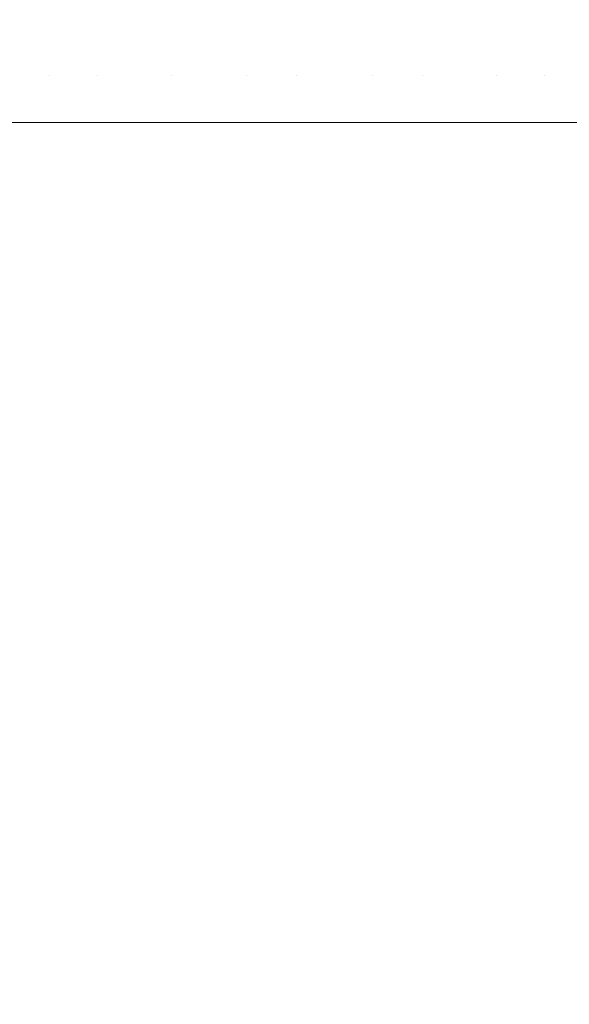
# Model space of a CAD drawing. Header units: centimetres. Extents: x -21.6 to 22.7, y 4.2 to 6.
# Tile 129 of 256: x -6.686 to -6.6492, y 5.8412 to 5.9071. Entities that reach past the tile are written whole.
import ezdxf

# ---------------------------------------------------------------- set-up
doc = ezdxf.new("R2010")
doc.units = ezdxf.units.CM
doc.header["$LTSCALE"] = 2.54
doc.layers.add('Lucido design-1', color=7, linetype='Continuous')

# ---------------------------------------------------------------- blocks, each defined once
blk = doc.blocks.new('Gruppo-3-1')
at = {"color": 7, "linetype": 'Continuous', "lineweight": 9}
for points, invisible_edges in [([(-6.68734, 5.910024, -2276.654061), (-6.685791, 5.910024, -2276.652093), (-6.685627, 5.906657, -2276.652285), (-6.687172, 5.906657, -2276.654247)], 15), ([(-6.684057, 5.906657, -2276.650394), (-6.685627, 5.906657, -2276.652285), (-6.685791, 5.910024, -2276.652093), (-6.684216, 5.910024, -2276.650197)], 15), ([(-6.684216, 5.910024, -2276.650197), (-6.682618, 5.910024, -2276.648373), (-6.682463, 5.906657, -2276.648575), (-6.684057, 5.906657, -2276.650394)], 15), ([(-6.680849, 5.906657, -2276.646826), (-6.682463, 5.906657, -2276.648575), (-6.682618, 5.910024, -2276.648373), (-6.680999, 5.910024, -2276.64662)], 15), ([(-6.680999, 5.910024, -2276.64662), (-6.679363, 5.910024, -2276.644938), (-6.679217, 5.906657, -2276.645149), (-6.680849, 5.906657, -2276.646826)], 15), ([(-6.67757, 5.906657, -2276.643541), (-6.679217, 5.906657, -2276.645149), (-6.679363, 5.910024, -2276.644938), (-6.677711, 5.910024, -2276.643326)], 15), ([(-6.677711, 5.910024, -2276.643326), (-6.676046, 5.910024, -2276.641784), (-6.675909, 5.906657, -2276.642004), (-6.67757, 5.906657, -2276.643541)], 15), ([(-6.674239, 5.906657, -2276.640535), (-6.675909, 5.906657, -2276.642004), (-6.676046, 5.910024, -2276.641784), (-6.674371, 5.910024, -2276.640311)], 15), ([(-6.674371, 5.910024, -2276.640311), (-6.672688, 5.910024, -2276.638906), (-6.67256, 5.906657, -2276.639134), (-6.674239, 5.906657, -2276.640535)], 15), ([(-6.670875, 5.906657, -2276.6378), (-6.67256, 5.906657, -2276.639134), (-6.672688, 5.910024, -2276.638906), (-6.670999, 5.910024, -2276.637569)], 15), ([(-6.670999, 5.910024, -2276.637569), (-6.669306, 5.910024, -2276.636298), (-6.669187, 5.906657, -2276.636532), (-6.670875, 5.906657, -2276.6378)], 15), ([(-6.667497, 5.906657, -2276.635329), (-6.669187, 5.906657, -2276.636532), (-6.669306, 5.910024, -2276.636298), (-6.667611, 5.910024, -2276.635091)], 15), ([(-6.667611, 5.910024, -2276.635091), (-6.665916, 5.910024, -2276.633948), (-6.665807, 5.906657, -2276.63419), (-6.667497, 5.906657, -2276.635329)], 15), ([(-6.664118, 5.906657, -2276.633112), (-6.665807, 5.906657, -2276.63419), (-6.665916, 5.910024, -2276.633948), (-6.664223, 5.910024, -2276.632868)], 15), ([(-6.664223, 5.910024, -2276.632868), (-6.662534, 5.910024, -2276.631849), (-6.662434, 5.906657, -2276.632095), (-6.664118, 5.906657, -2276.633112)], 15), ([(-6.660754, 5.906657, -2276.631138), (-6.662434, 5.906657, -2276.632095), (-6.662534, 5.910024, -2276.631849), (-6.66085, 5.910024, -2276.630889)], 15), ([(-6.66085, 5.910024, -2276.630889), (-6.659172, 5.910024, -2276.629987), (-6.659081, 5.906657, -2276.630239), (-6.660754, 5.906657, -2276.631138)], 15), ([(-6.657417, 5.906657, -2276.629395), (-6.659081, 5.906657, -2276.630239), (-6.659172, 5.910024, -2276.629987), (-6.657503, 5.910024, -2276.629141)], 15), ([(-6.657503, 5.910024, -2276.629141), (-6.655843, 5.910024, -2276.628351), (-6.655761, 5.906657, -2276.628607), (-6.657417, 5.906657, -2276.629395)], 15), ([(-6.654117, 5.906657, -2276.627872), (-6.655761, 5.906657, -2276.628607), (-6.655843, 5.910024, -2276.628351), (-6.654194, 5.910024, -2276.627614)], 15), ([(-6.654194, 5.910024, -2276.627614), (-6.652557, 5.910024, -2276.626928), (-6.652484, 5.906657, -2276.627189), (-6.654117, 5.906657, -2276.627872)], 15), ([(-6.650864, 5.906657, -2276.626555), (-6.652484, 5.906657, -2276.627189), (-6.652557, 5.910024, -2276.626928), (-6.650932, 5.910024, -2276.626293)], 15), ([(-6.650932, 5.910024, -2276.626293), (-6.649321, 5.910024, -2276.625707), (-6.649257, 5.906657, -2276.62597), (-6.650864, 5.906657, -2276.626555)], 15), ([(-6.647666, 5.906657, -2276.625432), (-6.649257, 5.906657, -2276.62597), (-6.649321, 5.910024, -2276.625707), (-6.647725, 5.910024, -2276.625167)], 15), ([(22.630348, 5.906655, -2276.222402), (22.630348, 5.908928, -2276.22255), (-21.503423, 5.908928, -2276.22255), (-21.503423, 5.906655, -2276.222402)], 10), ([(-21.503423, 5.906655, -2276.222402), (-21.503423, 5.904574, -2276.222265), (22.630348, 5.904574, -2276.222265), (22.630348, 5.906655, -2276.222402)], 10), ([(-6.687172, 5.906657, -2276.654247), (-6.685627, 5.906657, -2276.652285), (-6.685534, 5.903386, -2276.652395), (-6.687076, 5.903386, -2276.654354)], 15), ([(-6.683965, 5.903386, -2276.650507), (-6.685534, 5.903386, -2276.652395), (-6.685627, 5.906657, -2276.652285), (-6.684057, 5.906657, -2276.650394)], 15), ([(-6.684057, 5.906657, -2276.650394), (-6.682463, 5.906657, -2276.648575), (-6.682374, 5.903386, -2276.64869), (-6.683965, 5.903386, -2276.650507)], 15), ([(-6.680763, 5.903386, -2276.646945), (-6.682374, 5.903386, -2276.64869), (-6.682463, 5.906657, -2276.648575), (-6.680849, 5.906657, -2276.646826)], 15), ([(-6.680849, 5.906657, -2276.646826), (-6.679217, 5.906657, -2276.645149), (-6.679133, 5.903386, -2276.64527), (-6.680763, 5.903386, -2276.646945)], 15), ([(-6.677488, 5.903386, -2276.643665), (-6.679133, 5.903386, -2276.64527), (-6.679217, 5.906657, -2276.645149), (-6.67757, 5.906657, -2276.643541)], 15), ([(-6.67757, 5.906657, -2276.643541), (-6.675909, 5.906657, -2276.642004), (-6.675831, 5.903386, -2276.64213), (-6.677488, 5.903386, -2276.643665)], 15), ([(-6.674163, 5.903386, -2276.640663), (-6.675831, 5.903386, -2276.64213), (-6.675909, 5.906657, -2276.642004), (-6.674239, 5.906657, -2276.640535)], 15), ([(-6.674239, 5.906657, -2276.640535), (-6.67256, 5.906657, -2276.639134), (-6.672487, 5.903386, -2276.639265), (-6.674163, 5.903386, -2276.640663)], 15), ([(-6.670805, 5.903386, -2276.637933), (-6.672487, 5.903386, -2276.639265), (-6.67256, 5.906657, -2276.639134), (-6.670875, 5.906657, -2276.6378)], 15), ([(-6.670875, 5.906657, -2276.6378), (-6.669187, 5.906657, -2276.636532), (-6.669119, 5.903386, -2276.636667), (-6.670805, 5.903386, -2276.637933)], 15), ([(-6.667431, 5.903386, -2276.635466), (-6.669119, 5.903386, -2276.636667), (-6.669187, 5.906657, -2276.636532), (-6.667497, 5.906657, -2276.635329)], 15), ([(-6.667497, 5.906657, -2276.635329), (-6.665807, 5.906657, -2276.63419), (-6.665744, 5.903386, -2276.634328), (-6.667431, 5.903386, -2276.635466)], 15), ([(-6.664058, 5.903386, -2276.633252), (-6.665744, 5.903386, -2276.634328), (-6.665807, 5.906657, -2276.63419), (-6.664118, 5.906657, -2276.633112)], 15), ([(-6.664118, 5.906657, -2276.633112), (-6.662434, 5.906657, -2276.632095), (-6.662376, 5.903386, -2276.632237), (-6.664058, 5.903386, -2276.633252)], 15), ([(-6.660699, 5.903386, -2276.631281), (-6.662376, 5.903386, -2276.632237), (-6.662434, 5.906657, -2276.632095), (-6.660754, 5.906657, -2276.631138)], 15), ([(-6.660754, 5.906657, -2276.631138), (-6.659081, 5.906657, -2276.630239), (-6.659029, 5.903386, -2276.630383), (-6.660699, 5.903386, -2276.631281)], 15), ([(-6.657367, 5.903386, -2276.629541), (-6.659029, 5.903386, -2276.630383), (-6.659081, 5.906657, -2276.630239), (-6.657417, 5.906657, -2276.629395)], 15), ([(-6.657417, 5.906657, -2276.629395), (-6.655761, 5.906657, -2276.628607), (-6.655714, 5.903386, -2276.628754), (-6.657367, 5.903386, -2276.629541)], 15), ([(-6.654072, 5.903386, -2276.62802), (-6.655714, 5.903386, -2276.628754), (-6.655761, 5.906657, -2276.628607), (-6.654117, 5.906657, -2276.627872)], 15), ([(-6.654117, 5.906657, -2276.627872), (-6.652484, 5.906657, -2276.627189), (-6.652442, 5.903386, -2276.627338), (-6.654072, 5.903386, -2276.62802)], 15), ([(-6.650825, 5.903386, -2276.626706), (-6.652442, 5.903386, -2276.627338), (-6.652484, 5.906657, -2276.627189), (-6.650864, 5.906657, -2276.626555)], 15), ([(-6.650864, 5.906657, -2276.626555), (-6.649257, 5.906657, -2276.62597), (-6.649221, 5.903386, -2276.626122), (-6.650825, 5.903386, -2276.626706)], 15), ([(-6.647632, 5.903386, -2276.625584), (-6.649221, 5.903386, -2276.626122), (-6.649257, 5.906657, -2276.62597), (-6.647666, 5.906657, -2276.625432)], 15), ([(22.630348, 5.903385, -2276.222239), (22.630348, 5.904574, -2276.222265), (-21.503423, 5.904574, -2276.222265), (-21.503423, 5.903385, -2276.222239)], 10), ([(-21.503423, 5.903385, -2276.222239), (-21.503423, 5.900212, -2276.22217), (22.630348, 5.900212, -2276.22217), (22.630348, 5.903385, -2276.222239)], 8), ([(-6.687076, 5.903386, -2276.654354), (-6.685534, 5.903386, -2276.652395), (-6.684757, 5.900212, -2276.651518), (-6.687203, 5.900212, -2276.654595)], 11), ([(-6.684757, 5.900212, -2276.651518), (-6.685534, 5.903386, -2276.652395), (-6.683965, 5.903386, -2276.650507)], 11), ([(-6.683965, 5.903386, -2276.650507), (-6.682374, 5.903386, -2276.64869), (-6.682241, 5.900212, -2276.648611), (-6.684757, 5.900212, -2276.651518)], 11), ([(-6.682241, 5.900212, -2276.648611), (-6.682374, 5.903386, -2276.64869), (-6.680763, 5.903386, -2276.646945)], 11), ([(-6.680763, 5.903386, -2276.646945), (-6.680721, 5.900212, -2276.646996), (-6.682241, 5.900212, -2276.648611)], 9), ([(-6.680763, 5.903386, -2276.646945), (-6.679133, 5.903386, -2276.64527), (-6.679665, 5.900212, -2276.645873)], 11), ([(-6.679665, 5.900212, -2276.645873), (-6.680721, 5.900212, -2276.646996), (-6.680763, 5.903386, -2276.646945)], 10), ([(-6.677035, 5.900212, -2276.643301), (-6.679665, 5.900212, -2276.645873), (-6.679133, 5.903386, -2276.64527), (-6.677488, 5.903386, -2276.643665)], 14), ([(-6.677035, 5.900212, -2276.643301), (-6.677488, 5.903386, -2276.643665), (-6.675831, 5.903386, -2276.64213)], 11), ([(-6.675831, 5.903386, -2276.64213), (-6.675795, 5.900212, -2276.642182), (-6.677035, 5.900212, -2276.643301)], 9), ([(-6.675831, 5.903386, -2276.64213), (-6.674163, 5.903386, -2276.640663), (-6.67457, 5.900212, -2276.641076)], 11), ([(-6.67457, 5.900212, -2276.641076), (-6.675795, 5.900212, -2276.642182), (-6.675831, 5.903386, -2276.64213)], 10), ([(-6.674163, 5.903386, -2276.640663), (-6.672487, 5.903386, -2276.639265), (-6.671856, 5.900212, -2276.638817), (-6.67457, 5.900212, -2276.641076)], 11), ([(-6.671856, 5.900212, -2276.638817), (-6.672487, 5.903386, -2276.639265), (-6.670805, 5.903386, -2276.637933)], 11), ([(-6.670805, 5.903386, -2276.637933), (-6.670772, 5.900212, -2276.637989), (-6.671856, 5.900212, -2276.638817)], 9), ([(-6.670805, 5.903386, -2276.637933), (-6.669119, 5.903386, -2276.636667), (-6.669106, 5.900212, -2276.636716), (-6.670772, 5.900212, -2276.637989)], 11), ([(-6.669106, 5.900212, -2276.636716), (-6.669119, 5.903386, -2276.636667), (-6.667431, 5.903386, -2276.635466)], 11), ([(-6.667431, 5.903386, -2276.635466), (-6.666325, 5.900212, -2276.63477), (-6.669106, 5.900212, -2276.636716)], 9), ([(-6.667431, 5.903386, -2276.635466), (-6.665744, 5.903386, -2276.634328), (-6.666325, 5.900212, -2276.63477)], 11), ([(-6.663517, 5.900212, -2276.632975), (-6.666325, 5.900212, -2276.63477), (-6.665744, 5.903386, -2276.634328), (-6.664058, 5.903386, -2276.633252)], 14), ([(-6.664058, 5.903386, -2276.633252), (-6.662376, 5.903386, -2276.632237), (-6.663517, 5.900212, -2276.632975)], 11), ([(-6.660682, 5.900212, -2276.631327), (-6.663517, 5.900212, -2276.632975), (-6.662376, 5.903386, -2276.632237)], 10), ([(-6.662376, 5.903386, -2276.632237), (-6.660699, 5.903386, -2276.631281), (-6.660682, 5.900212, -2276.631327)], 11), ([(-6.660699, 5.903386, -2276.631281), (-6.659029, 5.903386, -2276.630383), (-6.659005, 5.900212, -2276.630444), (-6.660682, 5.900212, -2276.631327)], 11), ([(-6.659029, 5.903386, -2276.630383), (-6.657367, 5.903386, -2276.629541), (-6.657835, 5.900212, -2276.629828)], 11), ([(-6.657835, 5.900212, -2276.629828), (-6.659005, 5.900212, -2276.630444), (-6.659029, 5.903386, -2276.630383)], 10), ([(-6.657367, 5.903386, -2276.629541), (-6.655714, 5.903386, -2276.628754), (-6.654967, 5.900212, -2276.628468), (-6.657835, 5.900212, -2276.629828)], 11), ([(-6.654967, 5.900212, -2276.628468), (-6.655714, 5.903386, -2276.628754), (-6.654072, 5.903386, -2276.62802)], 11), ([(-6.654072, 5.903386, -2276.62802), (-6.652442, 5.903386, -2276.627338), (-6.652084, 5.900212, -2276.627247), (-6.654967, 5.900212, -2276.628468)], 11), ([(-6.652084, 5.900212, -2276.627247), (-6.652442, 5.903386, -2276.627338), (-6.650825, 5.903386, -2276.626706)], 11), ([(-6.650825, 5.903386, -2276.626706), (-6.650806, 5.900212, -2276.626769), (-6.652084, 5.900212, -2276.627247)], 9), ([(-6.650825, 5.903386, -2276.626706), (-6.649221, 5.903386, -2276.626122), (-6.649188, 5.900212, -2276.626162), (-6.650806, 5.900212, -2276.626769)], 11), ([(-6.647616, 5.900212, -2276.625648), (-6.649188, 5.900212, -2276.626162), (-6.649221, 5.903386, -2276.626122), (-6.647632, 5.903386, -2276.625584)], 14), ([(-6.687203, 5.900212, -2276.654595), (-6.684757, 5.900212, -2276.651518), (-6.684757, 4.700212, -2276.651518), (-6.686194, 4.700212, -2276.653326)], 10), ([(-6.684757, 5.900212, -2276.651518), (-6.682241, 5.900212, -2276.648611), (-6.682241, 4.700212, -2276.648611), (-6.683153, 4.700212, -2276.649665)], 10), ([(-6.683153, 4.700212, -2276.649665), (-6.684757, 4.700212, -2276.651518), (-6.684757, 5.900212, -2276.651518)], 10), ([(-6.679665, 4.700212, -2276.645873), (-6.681577, 4.700212, -2276.647906), (-6.682241, 5.900212, -2276.648611), (-6.680721, 5.900212, -2276.646996)], 10), ([(-6.681577, 4.700212, -2276.647906), (-6.682241, 4.700212, -2276.648611), (-6.682241, 5.900212, -2276.648611)], 10), ([(-6.680721, 5.900212, -2276.646996), (-6.679665, 5.900212, -2276.645873), (-6.679665, 4.700212, -2276.645873)], 10), ([(-6.679665, 5.900212, -2276.645873), (-6.677035, 5.900212, -2276.643301), (-6.677035, 4.700212, -2276.643301), (-6.678311, 4.700212, -2276.644548)], 10), ([(-6.678311, 4.700212, -2276.644548), (-6.679665, 4.700212, -2276.645873), (-6.679665, 5.900212, -2276.645873)], 10), ([(-6.67457, 4.700212, -2276.641076), (-6.676636, 4.700212, -2276.642941), (-6.677035, 5.900212, -2276.643301), (-6.675795, 5.900212, -2276.642182)], 10), ([(-6.676636, 4.700212, -2276.642941), (-6.677035, 4.700212, -2276.643301), (-6.677035, 5.900212, -2276.643301)], 10), ([(-6.675795, 5.900212, -2276.642182), (-6.67457, 5.900212, -2276.641076), (-6.67457, 4.700212, -2276.641076)], 10), ([(-6.67457, 5.900212, -2276.641076), (-6.671856, 5.900212, -2276.638817), (-6.671856, 4.700212, -2276.638817), (-6.673175, 4.700212, -2276.639915)], 10), ([(-6.673175, 4.700212, -2276.639915), (-6.67457, 4.700212, -2276.641076), (-6.67457, 5.900212, -2276.641076)], 10), ([(-6.669106, 4.700212, -2276.636716), (-6.671412, 4.700212, -2276.638478), (-6.671856, 5.900212, -2276.638817), (-6.670772, 5.900212, -2276.637989)], 10), ([(-6.671412, 4.700212, -2276.638478), (-6.671856, 4.700212, -2276.638817), (-6.671856, 5.900212, -2276.638817)], 10), ([(-6.670772, 5.900212, -2276.637989), (-6.669106, 5.900212, -2276.636716), (-6.669106, 4.700212, -2276.636716)], 10), ([(-6.669106, 5.900212, -2276.636716), (-6.666325, 5.900212, -2276.63477), (-6.666325, 4.700212, -2276.63477), (-6.667797, 4.700212, -2276.6358)], 10), ([(-6.667797, 4.700212, -2276.6358), (-6.669106, 4.700212, -2276.636716), (-6.669106, 5.900212, -2276.636716)], 10), ([(-6.666325, 5.900212, -2276.63477), (-6.663517, 5.900212, -2276.632975), (-6.663517, 4.700212, -2276.632975), (-6.665964, 4.700212, -2276.63454)], 10), ([(-6.665964, 4.700212, -2276.63454), (-6.666325, 4.700212, -2276.63477), (-6.666325, 5.900212, -2276.63477)], 10), ([(-6.663517, 5.900212, -2276.632975), (-6.660686, 5.900212, -2276.631329), (-6.660686, 4.700212, -2276.631329), (-6.662228, 4.700212, -2276.632226)], 10), ([(-6.662228, 4.700212, -2276.632226), (-6.663517, 4.700212, -2276.632975), (-6.663517, 5.900212, -2276.632975)], 10), ([(-6.657835, 4.700212, -2276.629828), (-6.660344, 4.700212, -2276.631149), (-6.660686, 5.900212, -2276.631329), (-6.659005, 5.900212, -2276.630444)], 10), ([(-6.660344, 4.700212, -2276.631149), (-6.660686, 4.700212, -2276.631329), (-6.660686, 5.900212, -2276.631329)], 10), ([(-6.659005, 5.900212, -2276.630444), (-6.657835, 5.900212, -2276.629828), (-6.657835, 4.700212, -2276.629828)], 10), ([(-6.657835, 5.900212, -2276.629828), (-6.654967, 5.900212, -2276.628468), (-6.654967, 4.700212, -2276.628468), (-6.656524, 4.700212, -2276.629206)], 10), ([(-6.656524, 4.700212, -2276.629206), (-6.657835, 4.700212, -2276.629828), (-6.657835, 5.900212, -2276.629828)], 10), ([(-6.654967, 5.900212, -2276.628468), (-6.652084, 5.900212, -2276.627247), (-6.652084, 4.700212, -2276.627247), (-6.654606, 4.700212, -2276.628315)], 10), ([(-6.654606, 4.700212, -2276.628315), (-6.654967, 4.700212, -2276.628468), (-6.654967, 5.900212, -2276.628468)], 10), ([(-6.650739, 4.700212, -2276.626743), (-6.652084, 4.700212, -2276.627247), (-6.652084, 5.900212, -2276.627247), (-6.650806, 5.900212, -2276.626769)], 10), ([(-6.650806, 5.900212, -2276.626769), (-6.649188, 5.900212, -2276.626162), (-6.649188, 4.700212, -2276.626162), (-6.650739, 4.700212, -2276.626743)], 10)]:
    blk.add_3dface(points, dxfattribs=dict(at, invisible_edges=invisible_edges))
blk.add_3dface([(-21.503423, 5.900212, -2276.22217), (-21.503423, 4.300212, -2276.22217), (22.630348, 4.300212, -2276.22217), (22.630348, 5.900212, -2276.22217)], dxfattribs=at)
blk = doc.blocks.new('Gruppo-4-1')
at = {"color": 7}
blk.add_blockref('Gruppo-3-1', (0, 0), dxfattribs=at)

msp = doc.modelspace()

# ---------------------------------------------------------------- block references
at = {"layer": 'Lucido design-1', "color": 7}
msp.add_blockref('Gruppo-4-1', (0, 0), dxfattribs=at)

doc.saveas('drawing.dxf')
